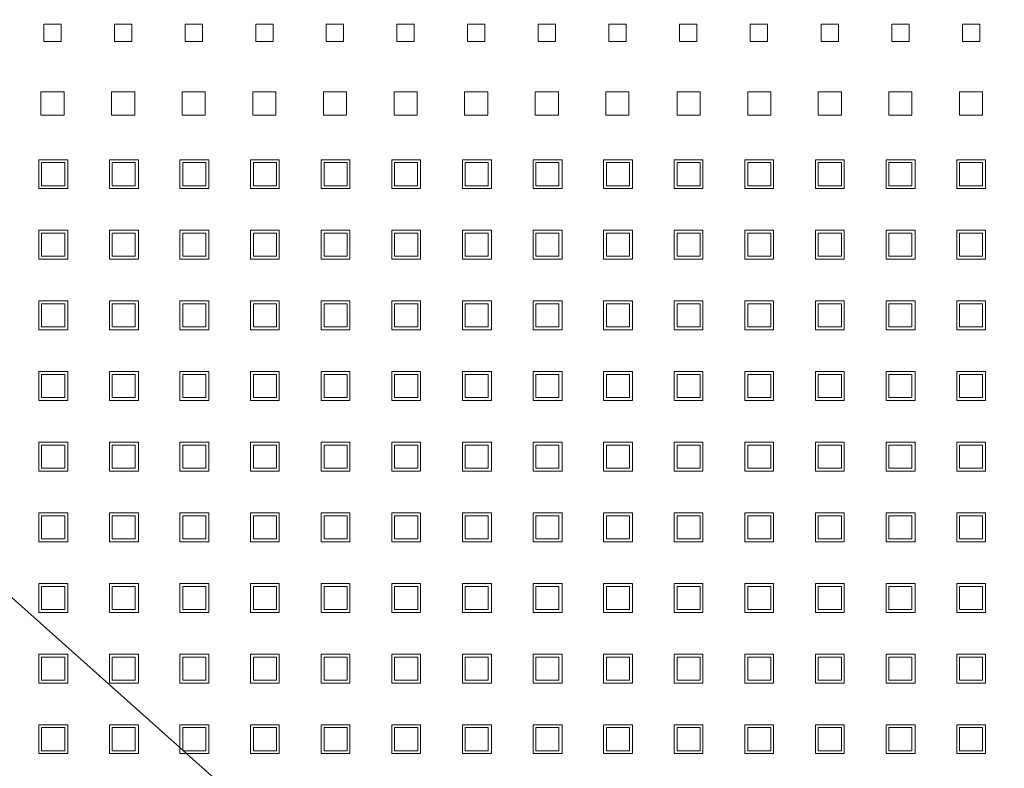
# Model space of a CAD drawing. Header units: millimetres. Extents: x -5941 to 19721, y -9230 to 6433.
# Tile 99 of 204: x 5856 to 5873, y -3913 to -3901. Entities that reach past the tile are written whole.
import ezdxf

# ---------------------------------------------------------------- set-up
doc = ezdxf.new("R2010")
doc.units = ezdxf.units.MM
doc.layers.add('A_SUFITY OPIS', color=1, linetype='Continuous')
doc.layers.add('GL-urzadzenia', color=6, linetype='Continuous', lineweight=20)

# ---------------------------------------------------------------- blocks, each defined once
blk = doc.blocks.new('RSen_55_ME_FB_SOg - fxza50a2veb - fully flat decoration panel - SH_daikin_tbq - standard-4997338-bottom')
at = {"lineweight": 18}
for p, q in [((-123.85, 182), (-123.85, 185)), ((-123.85, 185), (-120.85, 185)), ((-120.85, 185), (-120.85, 182)), ((-111.62, 182), (-111.62, 185)), ((-111.62, 185), (-108.62, 185)), ((-108.62, 185), (-108.62, 182)), ((-99.39, 182), (-99.39, 185)), ((-99.39, 185), (-96.39, 185)), ((-96.39, 185), (-96.39, 182)), ((-87.16, 182), (-87.16, 185)), ((-87.16, 185), (-84.16, 185)), ((-84.16, 185), (-84.16, 182)), ((-74.93, 182), (-74.93, 185)), ((-74.93, 185), (-71.93, 185)), ((-71.93, 185), (-71.93, 182)), ((-62.7, 182), (-62.7, 185)), ((-62.7, 185), (-59.7, 185)), ((-59.7, 185), (-59.7, 182)), ((-50.47, 182), (-50.47, 185)), ((-50.47, 185), (-47.47, 185)), ((-47.47, 185), (-47.47, 182)), ((-38.24, 182), (-38.24, 185)), ((-38.24, 185), (-35.24, 185)), ((-35.24, 185), (-35.24, 182)), ((-26.01, 182), (-26.01, 185)), ((-26.01, 185), (-23.01, 185)), ((-23.01, 185), (-23.01, 182)), ((-13.78, 182), (-13.78, 185)), ((-13.78, 185), (-10.78, 185)), ((-10.78, 185), (-10.78, 182)), ((-1.5, 185), (1.5, 185)), ((-1.5, 182), (-1.5, 185)), ((1.5, 185), (1.5, 182)), ((10.78, 182), (10.78, 185)), ((10.78, 185), (13.78, 185)), ((13.78, 185), (13.78, 182)), ((23.01, 182), (23.01, 185)), ((23.01, 185), (26.01, 185)), ((26.01, 185), (26.01, 182)), ((35.24, 182), (35.24, 185)), ((35.24, 185), (38.24, 185)), ((38.24, 185), (38.24, 182)), ((-120.85, 182), (-123.85, 182)), ((-108.62, 182), (-111.62, 182)), ((-96.39, 182), (-99.39, 182)), ((-84.16, 182), (-87.16, 182)), ((-71.93, 182), (-74.93, 182)), ((-59.7, 182), (-62.7, 182)), ((-47.47, 182), (-50.47, 182)), ((-35.24, 182), (-38.24, 182)), ((-23.01, 182), (-26.01, 182)), ((-10.78, 182), (-13.78, 182)), ((1.5, 182), (-1.5, 182)), ((13.78, 182), (10.78, 182)), ((26.01, 182), (23.01, 182)), ((38.24, 182), (35.24, 182)), ((-124.35, 169.27), (-124.35, 173.27)), ((-124.35, 173.27), (-120.35, 173.27)), ((-120.35, 173.27), (-120.35, 169.27)), ((-112.12, 169.27), (-112.12, 173.27)), ((-112.12, 173.27), (-108.12, 173.27)), ((-108.12, 173.27), (-108.12, 169.27)), ((-99.89, 169.27), (-99.89, 173.27)), ((-99.89, 173.27), (-95.89, 173.27)), ((-95.89, 173.27), (-95.89, 169.27)), ((-87.66, 169.27), (-87.66, 173.27)), ((-87.66, 173.27), (-83.66, 173.27)), ((-83.66, 173.27), (-83.66, 169.27)), ((-75.43, 169.27), (-75.43, 173.27)), ((-75.43, 173.27), (-71.43, 173.27)), ((-71.43, 173.27), (-71.43, 169.27)), ((-63.2, 169.27), (-63.2, 173.27)), ((-63.2, 173.27), (-59.2, 173.27)), ((-59.2, 173.27), (-59.2, 169.27)), ((-50.97, 169.27), (-50.97, 173.27)), ((-50.97, 173.27), (-46.97, 173.27)), ((-46.97, 173.27), (-46.97, 169.27)), ((-38.74, 169.27), (-38.74, 173.27)), ((-38.74, 173.27), (-34.74, 173.27)), ((-34.74, 173.27), (-34.74, 169.27)), ((-26.51, 169.27), (-26.51, 173.27)), ((-26.51, 173.27), (-22.51, 173.27)), ((-22.51, 173.27), (-22.51, 169.27)), ((-14.18, 173.27), (-10.18, 173.27)), ((-14.18, 169.27), (-14.18, 173.27)), ((-10.18, 173.27), (-10.18, 169.27)), ((-1.95, 173.27), (2.05, 173.27)), ((-1.95, 169.27), (-1.95, 173.27)), ((2.05, 173.27), (2.05, 169.27)), ((10.28, 173.27), (14.28, 173.27)), ((10.28, 169.27), (10.28, 173.27)), ((14.28, 173.27), (14.28, 169.27)), ((22.51, 173.27), (26.51, 173.27)), ((22.51, 169.27), (22.51, 173.27)), ((26.51, 173.27), (26.51, 169.27)), ((34.74, 173.27), (38.74, 173.27)), ((34.74, 169.27), (34.74, 173.27)), ((38.74, 173.27), (38.74, 169.27)), ((-120.35, 169.27), (-124.35, 169.27)), ((-108.12, 169.27), (-112.12, 169.27)), ((-95.89, 169.27), (-99.89, 169.27)), ((-83.66, 169.27), (-87.66, 169.27)), ((-71.43, 169.27), (-75.43, 169.27)), ((-59.2, 169.27), (-63.2, 169.27)), ((-46.97, 169.27), (-50.97, 169.27)), ((-34.74, 169.27), (-38.74, 169.27)), ((-22.51, 169.27), (-26.51, 169.27)), ((-10.18, 169.27), (-14.18, 169.27)), ((2.05, 169.27), (-1.95, 169.27)), ((14.28, 169.27), (10.28, 169.27)), ((26.51, 169.27), (22.51, 169.27)), ((38.74, 169.27), (34.74, 169.27)), ((-124.72, 156.54), (-124.72, 161.54)), ((-124.72, 161.54), (-119.72, 161.54)), ((-120.25, 161.04), (-124.25, 161.04)), ((-124.25, 161.04), (-124.25, 157.04)), ((-120.25, 157.04), (-120.25, 161.04)), ((-119.72, 161.54), (-119.72, 156.54)), ((-112.49, 156.54), (-112.49, 161.54)), ((-112.49, 161.54), (-107.49, 161.54)), ((-108.02, 161.04), (-112.02, 161.04)), ((-112.02, 161.04), (-112.02, 157.04)), ((-108.02, 157.04), (-108.02, 161.04)), ((-107.49, 161.54), (-107.49, 156.54)), ((-100.29, 156.54), (-100.29, 161.54)), ((-100.29, 161.54), (-95.29, 161.54)), ((-95.79, 161.04), (-99.79, 161.04)), ((-99.79, 161.04), (-99.79, 157.04)), ((-95.79, 157.04), (-95.79, 161.04)), ((-95.29, 161.54), (-95.29, 156.54)), ((-88.09, 156.54), (-88.09, 161.54)), ((-88.09, 161.54), (-83.09, 161.54)), ((-83.56, 161.04), (-87.56, 161.04)), ((-87.56, 161.04), (-87.56, 157.04)), ((-83.56, 157.04), (-83.56, 161.04)), ((-83.09, 161.54), (-83.09, 156.54)), ((-75.83, 156.54), (-75.83, 161.54)), ((-75.83, 161.54), (-70.83, 161.54)), ((-71.33, 161.04), (-75.33, 161.04)), ((-75.33, 161.04), (-75.33, 157.04)), ((-71.33, 157.04), (-71.33, 161.04)), ((-70.83, 161.54), (-70.83, 156.54)), ((-63.6, 156.54), (-63.6, 161.54)), ((-63.6, 161.54), (-58.6, 161.54)), ((-59.13, 161.04), (-63.13, 161.04)), ((-63.13, 161.04), (-63.13, 157.04)), ((-59.13, 157.04), (-59.13, 161.04)), ((-58.6, 161.54), (-58.6, 156.54)), ((-51.34, 156.54), (-51.34, 161.54)), ((-51.34, 161.54), (-46.34, 161.54)), ((-46.87, 161.04), (-50.87, 161.04)), ((-50.87, 161.04), (-50.87, 157.04)), ((-46.87, 157.04), (-46.87, 161.04)), ((-46.34, 161.54), (-46.34, 156.54)), ((-39.11, 156.54), (-39.11, 161.54)), ((-39.11, 161.54), (-34.11, 161.54)), ((-34.64, 161.04), (-38.64, 161.04)), ((-38.64, 161.04), (-38.64, 157.04)), ((-34.64, 157.04), (-34.64, 161.04)), ((-34.11, 161.54), (-34.11, 156.54)), ((-26.91, 156.54), (-26.91, 161.54)), ((-26.91, 161.54), (-21.91, 161.54)), ((-22.41, 161.04), (-26.41, 161.04)), ((-26.41, 161.04), (-26.41, 157.04)), ((-22.41, 157.04), (-22.41, 161.04)), ((-21.91, 161.54), (-21.91, 156.54)), ((-14.71, 156.54), (-14.71, 161.54)), ((-14.71, 161.54), (-9.71, 161.54)), ((-10.18, 161.04), (-14.18, 161.04)), ((-14.18, 161.04), (-14.18, 157.04)), ((-10.18, 157.04), (-10.18, 161.04)), ((-9.71, 161.54), (-9.71, 156.54)), ((-2.45, 156.54), (-2.45, 161.54)), ((-2.45, 161.54), (2.55, 161.54)), ((2.05, 161.04), (-1.95, 161.04)), ((-1.95, 161.04), (-1.95, 157.04)), ((2.05, 157.04), (2.05, 161.04)), ((2.55, 161.54), (2.55, 156.54)), ((9.78, 156.54), (9.78, 161.54)), ((9.78, 161.54), (14.78, 161.54)), ((14.28, 161.04), (10.28, 161.04)), ((10.28, 161.04), (10.28, 157.04)), ((14.28, 157.04), (14.28, 161.04)), ((14.78, 161.54), (14.78, 156.54)), ((22.04, 156.54), (22.04, 161.54)), ((22.04, 161.54), (27.04, 161.54)), ((26.51, 161.04), (22.51, 161.04)), ((22.51, 161.04), (22.51, 157.04)), ((26.51, 157.04), (26.51, 161.04)), ((27.04, 161.54), (27.04, 156.54)), ((34.27, 156.54), (34.27, 161.54)), ((34.27, 161.54), (39.27, 161.54)), ((38.74, 161.04), (34.74, 161.04)), ((34.74, 161.04), (34.74, 157.04)), ((38.74, 157.04), (38.74, 161.04)), ((39.27, 161.54), (39.27, 156.54)), ((-124.25, 157.04), (-120.25, 157.04)), ((-112.02, 157.04), (-108.02, 157.04)), ((-99.79, 157.04), (-95.79, 157.04)), ((-87.56, 157.04), (-83.56, 157.04)), ((-75.33, 157.04), (-71.33, 157.04)), ((-63.13, 157.04), (-59.13, 157.04)), ((-50.87, 157.04), (-46.87, 157.04)), ((-38.64, 157.04), (-34.64, 157.04)), ((-26.41, 157.04), (-22.41, 157.04)), ((-14.18, 157.04), (-10.18, 157.04)), ((-1.95, 157.04), (2.05, 157.04)), ((10.28, 157.04), (14.28, 157.04)), ((22.51, 157.04), (26.51, 157.04)), ((34.74, 157.04), (38.74, 157.04)), ((-119.72, 156.54), (-124.72, 156.54)), ((-107.49, 156.54), (-112.49, 156.54)), ((-95.29, 156.54), (-100.29, 156.54)), ((-83.09, 156.54), (-88.09, 156.54)), ((-70.83, 156.54), (-75.83, 156.54)), ((-58.6, 156.54), (-63.6, 156.54)), ((-46.34, 156.54), (-51.34, 156.54)), ((-34.11, 156.54), (-39.11, 156.54)), ((-21.91, 156.54), (-26.91, 156.54)), ((-9.71, 156.54), (-14.71, 156.54)), ((2.55, 156.54), (-2.45, 156.54)), ((14.78, 156.54), (9.78, 156.54)), ((27.04, 156.54), (22.04, 156.54)), ((39.27, 156.54), (34.27, 156.54)), ((-124.72, 144.31), (-124.72, 149.31)), ((-124.72, 149.31), (-119.72, 149.31)), ((-120.25, 148.81), (-124.25, 148.81)), ((-124.25, 148.81), (-124.25, 144.81)), ((-120.25, 144.81), (-120.25, 148.81)), ((-119.72, 149.31), (-119.72, 144.31)), ((-112.49, 144.31), (-112.49, 149.31)), ((-112.49, 149.31), (-107.49, 149.31)), ((-108.02, 148.81), (-112.02, 148.81)), ((-112.02, 148.81), (-112.02, 144.81)), ((-108.02, 144.81), (-108.02, 148.81)), ((-107.49, 149.31), (-107.49, 144.31)), ((-100.29, 144.31), (-100.29, 149.31)), ((-100.29, 149.31), (-95.29, 149.31)), ((-95.79, 148.81), (-99.79, 148.81)), ((-99.79, 148.81), (-99.79, 144.81)), ((-95.79, 144.81), (-95.79, 148.81)), ((-95.29, 149.31), (-95.29, 144.31)), ((-88.09, 144.31), (-88.09, 149.31)), ((-88.09, 149.31), (-83.09, 149.31)), ((-83.56, 148.81), (-87.56, 148.81)), ((-87.56, 148.81), (-87.56, 144.81)), ((-83.56, 144.81), (-83.56, 148.81)), ((-83.09, 149.31), (-83.09, 144.31)), ((-75.83, 144.31), (-75.83, 149.31)), ((-75.83, 149.31), (-70.83, 149.31)), ((-71.33, 148.81), (-75.33, 148.81)), ((-75.33, 148.81), (-75.33, 144.81)), ((-71.33, 144.81), (-71.33, 148.81)), ((-70.83, 149.31), (-70.83, 144.31)), ((-63.6, 144.31), (-63.6, 149.31)), ((-63.6, 149.31), (-58.6, 149.31)), ((-59.1, 148.81), (-63.1, 148.81)), ((-63.1, 148.81), (-63.1, 144.81)), ((-59.1, 144.81), (-59.1, 148.81)), ((-58.6, 149.31), (-58.6, 144.31)), ((-51.34, 144.31), (-51.34, 149.31)), ((-51.34, 149.31), (-46.34, 149.31)), ((-46.87, 148.81), (-50.87, 148.81)), ((-50.87, 148.81), (-50.87, 144.81)), ((-46.87, 144.81), (-46.87, 148.81)), ((-46.34, 149.31), (-46.34, 144.31)), ((-39.11, 144.31), (-39.11, 149.31)), ((-39.11, 149.31), (-34.11, 149.31)), ((-34.64, 148.81), (-38.64, 148.81)), ((-38.64, 148.81), (-38.64, 144.81)), ((-34.64, 144.81), (-34.64, 148.81)), ((-34.11, 149.31), (-34.11, 144.31)), ((-26.91, 144.31), (-26.91, 149.31)), ((-26.91, 149.31), (-21.91, 149.31)), ((-22.41, 148.81), (-26.41, 148.81)), ((-26.41, 148.81), (-26.41, 144.81)), ((-22.41, 144.81), (-22.41, 148.81)), ((-21.91, 149.31), (-21.91, 144.31)), ((-14.71, 144.31), (-14.71, 149.31)), ((-14.71, 149.31), (-9.71, 149.31)), ((-10.18, 148.81), (-14.18, 148.81)), ((-14.18, 148.81), (-14.18, 144.81)), ((-10.18, 144.81), (-10.18, 148.81)), ((-9.71, 149.31), (-9.71, 144.31)), ((-2.45, 144.31), (-2.45, 149.31)), ((-2.45, 149.31), (2.55, 149.31)), ((2.05, 148.81), (-1.95, 148.81)), ((-1.95, 148.81), (-1.95, 144.81)), ((2.05, 144.81), (2.05, 148.81)), ((2.55, 149.31), (2.55, 144.31)), ((9.78, 144.31), (9.78, 149.31)), ((9.78, 149.31), (14.78, 149.31)), ((14.28, 148.81), (10.28, 148.81)), ((10.28, 148.81), (10.28, 144.81)), ((14.28, 144.81), (14.28, 148.81)), ((14.78, 149.31), (14.78, 144.31)), ((22.04, 144.31), (22.04, 149.31)), ((22.04, 149.31), (27.04, 149.31)), ((26.51, 148.81), (22.51, 148.81)), ((22.51, 148.81), (22.51, 144.81)), ((26.51, 144.81), (26.51, 148.81)), ((27.04, 149.31), (27.04, 144.31)), ((34.27, 144.31), (34.27, 149.31)), ((34.27, 149.31), (39.27, 149.31)), ((38.74, 148.81), (34.74, 148.81)), ((34.74, 148.81), (34.74, 144.81)), ((38.74, 144.81), (38.74, 148.81)), ((39.27, 149.31), (39.27, 144.31)), ((-119.72, 144.31), (-124.72, 144.31)), ((-124.25, 144.81), (-120.25, 144.81)), ((-107.49, 144.31), (-112.49, 144.31)), ((-112.02, 144.81), (-108.02, 144.81)), ((-95.29, 144.31), (-100.29, 144.31)), ((-99.79, 144.81), (-95.79, 144.81)), ((-83.09, 144.31), (-88.09, 144.31)), ((-87.56, 144.81), (-83.56, 144.81)), ((-70.83, 144.31), (-75.83, 144.31)), ((-75.33, 144.81), (-71.33, 144.81)), ((-58.6, 144.31), (-63.6, 144.31)), ((-63.1, 144.81), (-59.1, 144.81)), ((-46.34, 144.31), (-51.34, 144.31)), ((-50.87, 144.81), (-46.87, 144.81)), ((-34.11, 144.31), (-39.11, 144.31)), ((-38.64, 144.81), (-34.64, 144.81)), ((-21.91, 144.31), (-26.91, 144.31)), ((-26.41, 144.81), (-22.41, 144.81)), ((-9.71, 144.31), (-14.71, 144.31)), ((-14.18, 144.81), (-10.18, 144.81)), ((2.55, 144.31), (-2.45, 144.31)), ((-1.95, 144.81), (2.05, 144.81)), ((14.78, 144.31), (9.78, 144.31)), ((10.28, 144.81), (14.28, 144.81)), ((27.04, 144.31), (22.04, 144.31)), ((22.51, 144.81), (26.51, 144.81)), ((39.27, 144.31), (34.27, 144.31)), ((34.74, 144.81), (38.74, 144.81)), ((-124.72, 132.08), (-124.72, 137.08)), ((-124.72, 137.08), (-119.72, 137.08)), ((-120.25, 136.58), (-124.25, 136.58)), ((-124.25, 136.58), (-124.25, 132.58)), ((-120.25, 132.58), (-120.25, 136.58)), ((-119.72, 137.08), (-119.72, 132.08)), ((-112.49, 132.08), (-112.49, 137.08)), ((-112.49, 137.08), (-107.49, 137.08)), ((-108.02, 136.58), (-112.02, 136.58)), ((-112.02, 136.58), (-112.02, 132.58)), ((-108.02, 132.58), (-108.02, 136.58)), ((-107.49, 137.08), (-107.49, 132.08)), ((-100.29, 132.08), (-100.29, 137.08)), ((-100.29, 137.08), (-95.29, 137.08)), ((-95.79, 136.58), (-99.79, 136.58)), ((-99.79, 136.58), (-99.79, 132.58)), ((-95.79, 132.58), (-95.79, 136.58)), ((-95.29, 137.08), (-95.29, 132.08)), ((-88.09, 132.08), (-88.09, 137.08)), ((-88.09, 137.08), (-83.09, 137.08)), ((-83.56, 136.58), (-87.56, 136.58)), ((-87.56, 136.58), (-87.56, 132.58)), ((-83.56, 132.58), (-83.56, 136.58)), ((-83.09, 137.08), (-83.09, 132.08)), ((-75.83, 132.08), (-75.83, 137.08)), ((-75.83, 137.08), (-70.83, 137.08)), ((-71.33, 136.58), (-75.33, 136.58)), ((-75.33, 136.58), (-75.33, 132.58)), ((-71.33, 132.58), (-71.33, 136.58)), ((-70.83, 137.08), (-70.83, 132.08)), ((-63.6, 132.08), (-63.6, 137.08)), ((-63.6, 137.08), (-58.6, 137.08)), ((-59.1, 136.58), (-63.1, 136.58)), ((-63.1, 136.58), (-63.1, 132.58)), ((-59.1, 132.58), (-59.1, 136.58)), ((-58.6, 137.08), (-58.6, 132.08)), ((-51.34, 132.08), (-51.34, 137.08)), ((-51.34, 137.08), (-46.34, 137.08)), ((-46.87, 136.58), (-50.87, 136.58)), ((-50.87, 136.58), (-50.87, 132.58)), ((-46.87, 132.58), (-46.87, 136.58)), ((-46.34, 137.08), (-46.34, 132.08)), ((-39.11, 132.08), (-39.11, 137.08)), ((-39.11, 137.08), (-34.11, 137.08)), ((-34.64, 136.58), (-38.64, 136.58)), ((-38.64, 136.58), (-38.64, 132.58)), ((-34.64, 132.58), (-34.64, 136.58)), ((-34.11, 137.08), (-34.11, 132.08)), ((-26.91, 132.08), (-26.91, 137.08)), ((-26.91, 137.08), (-21.91, 137.08)), ((-22.41, 136.58), (-26.41, 136.58)), ((-26.41, 136.58), (-26.41, 132.58)), ((-22.41, 132.58), (-22.41, 136.58)), ((-21.91, 137.08), (-21.91, 132.08)), ((-14.71, 132.08), (-14.71, 137.08)), ((-14.71, 137.08), (-9.71, 137.08)), ((-10.18, 136.58), (-14.18, 136.58)), ((-14.18, 136.58), (-14.18, 132.58)), ((-10.18, 132.58), (-10.18, 136.58)), ((-9.71, 137.08), (-9.71, 132.08)), ((-2.45, 132.08), (-2.45, 137.08)), ((-2.45, 137.08), (2.55, 137.08)), ((2.05, 136.58), (-1.95, 136.58)), ((-1.95, 136.58), (-1.95, 132.58)), ((2.05, 132.58), (2.05, 136.58)), ((2.55, 137.08), (2.55, 132.08)), ((9.78, 132.08), (9.78, 137.08)), ((9.78, 137.08), (14.78, 137.08)), ((14.28, 136.58), (10.28, 136.58)), ((10.28, 136.58), (10.28, 132.58)), ((14.28, 132.58), (14.28, 136.58)), ((14.78, 137.08), (14.78, 132.08)), ((22.04, 132.08), (22.04, 137.08)), ((22.04, 137.08), (27.04, 137.08)), ((26.51, 136.58), (22.51, 136.58)), ((22.51, 136.58), (22.51, 132.58)), ((26.51, 132.58), (26.51, 136.58)), ((27.04, 137.08), (27.04, 132.08)), ((34.27, 132.08), (34.27, 137.08)), ((34.27, 137.08), (39.27, 137.08)), ((38.74, 136.58), (34.74, 136.58)), ((34.74, 136.58), (34.74, 132.58)), ((38.74, 132.58), (38.74, 136.58)), ((39.27, 137.08), (39.27, 132.08)), ((-119.72, 132.08), (-124.72, 132.08)), ((-124.25, 132.58), (-120.25, 132.58)), ((-107.49, 132.08), (-112.49, 132.08)), ((-112.02, 132.58), (-108.02, 132.58)), ((-95.29, 132.08), (-100.29, 132.08)), ((-99.79, 132.58), (-95.79, 132.58)), ((-83.09, 132.08), (-88.09, 132.08)), ((-87.56, 132.58), (-83.56, 132.58)), ((-70.83, 132.08), (-75.83, 132.08)), ((-75.33, 132.58), (-71.33, 132.58)), ((-58.6, 132.08), (-63.6, 132.08)), ((-63.1, 132.58), (-59.1, 132.58)), ((-46.34, 132.08), (-51.34, 132.08)), ((-50.87, 132.58), (-46.87, 132.58)), ((-34.11, 132.08), (-39.11, 132.08)), ((-38.64, 132.58), (-34.64, 132.58)), ((-21.91, 132.08), (-26.91, 132.08)), ((-26.41, 132.58), (-22.41, 132.58)), ((-9.71, 132.08), (-14.71, 132.08)), ((-14.18, 132.58), (-10.18, 132.58)), ((2.55, 132.08), (-2.45, 132.08)), ((-1.95, 132.58), (2.05, 132.58)), ((14.78, 132.08), (9.78, 132.08)), ((10.28, 132.58), (14.28, 132.58)), ((27.04, 132.08), (22.04, 132.08)), ((22.51, 132.58), (26.51, 132.58)), ((39.27, 132.08), (34.27, 132.08)), ((34.74, 132.58), (38.74, 132.58)), ((-124.72, 119.85), (-124.72, 124.85)), ((-124.72, 124.85), (-119.72, 124.85)), ((-119.72, 124.85), (-119.72, 119.85)), ((-112.49, 119.85), (-112.49, 124.85)), ((-112.49, 124.85), (-107.49, 124.85)), ((-107.49, 124.85), (-107.49, 119.85)), ((-100.29, 119.85), (-100.29, 124.85)), ((-100.29, 124.85), (-95.29, 124.85)), ((-95.29, 124.85), (-95.29, 119.85)), ((-88.09, 119.85), (-88.09, 124.85)), ((-88.09, 124.85), (-83.09, 124.85)), ((-83.09, 124.85), (-83.09, 119.85)), ((-75.83, 119.85), (-75.83, 124.85)), ((-75.83, 124.85), (-70.83, 124.85)), ((-70.83, 124.85), (-70.83, 119.85)), ((-63.6, 119.85), (-63.6, 124.85)), ((-63.6, 124.85), (-58.6, 124.85)), ((-58.6, 124.85), (-58.6, 119.85)), ((-51.34, 119.85), (-51.34, 124.85)), ((-51.34, 124.85), (-46.34, 124.85)), ((-46.34, 124.85), (-46.34, 119.85)), ((-39.11, 119.85), (-39.11, 124.85)), ((-39.11, 124.85), (-34.11, 124.85)), ((-34.11, 124.85), (-34.11, 119.85)), ((-26.91, 119.85), (-26.91, 124.85)), ((-26.91, 124.85), (-21.91, 124.85)), ((-21.91, 124.85), (-21.91, 119.85)), ((-14.71, 119.85), (-14.71, 124.85)), ((-14.71, 124.85), (-9.71, 124.85)), ((-9.71, 124.85), (-9.71, 119.85)), ((-2.45, 119.85), (-2.45, 124.85)), ((-2.45, 124.85), (2.55, 124.85)), ((2.55, 124.85), (2.55, 119.85)), ((9.78, 119.85), (9.78, 124.85)), ((9.78, 124.85), (14.78, 124.85)), ((14.78, 124.85), (14.78, 119.85)), ((22.04, 119.85), (22.04, 124.85)), ((22.04, 124.85), (27.04, 124.85)), ((27.04, 124.85), (27.04, 119.85)), ((34.27, 119.85), (34.27, 124.85)), ((34.27, 124.85), (39.27, 124.85)), ((39.27, 124.85), (39.27, 119.85)), ((-120.25, 124.35), (-124.25, 124.35)), ((-124.25, 124.35), (-124.25, 120.35)), ((-120.25, 120.35), (-120.25, 124.35)), ((-108.02, 124.35), (-112.02, 124.35)), ((-112.02, 124.35), (-112.02, 120.35)), ((-108.02, 120.35), (-108.02, 124.35)), ((-95.79, 124.35), (-99.79, 124.35)), ((-99.79, 124.35), (-99.79, 120.35)), ((-95.79, 120.35), (-95.79, 124.35)), ((-83.56, 124.35), (-87.56, 124.35)), ((-87.56, 124.35), (-87.56, 120.35)), ((-83.56, 120.35), (-83.56, 124.35)), ((-71.33, 124.35), (-75.33, 124.35)), ((-75.33, 124.35), (-75.33, 120.35)), ((-71.33, 120.35), (-71.33, 124.35)), ((-59.1, 124.35), (-63.1, 124.35)), ((-63.1, 124.35), (-63.1, 120.35)), ((-59.1, 120.35), (-59.1, 124.35)), ((-46.87, 124.35), (-50.87, 124.35)), ((-50.87, 124.35), (-50.87, 120.35)), ((-46.87, 120.35), (-46.87, 124.35)), ((-34.64, 124.35), (-38.64, 124.35)), ((-38.64, 124.35), (-38.64, 120.35)), ((-34.64, 120.35), (-34.64, 124.35)), ((-22.41, 124.35), (-26.41, 124.35)), ((-26.41, 124.35), (-26.41, 120.35)), ((-22.41, 120.35), (-22.41, 124.35)), ((-10.18, 124.35), (-14.18, 124.35)), ((-14.18, 124.35), (-14.18, 120.35)), ((-10.18, 120.35), (-10.18, 124.35)), ((2.05, 124.35), (-1.95, 124.35)), ((-1.95, 124.35), (-1.95, 120.35)), ((2.05, 120.35), (2.05, 124.35)), ((14.28, 124.35), (10.28, 124.35)), ((10.28, 124.35), (10.28, 120.35)), ((14.28, 120.35), (14.28, 124.35)), ((26.51, 124.35), (22.51, 124.35)), ((22.51, 124.35), (22.51, 120.35)), ((26.51, 120.35), (26.51, 124.35)), ((38.74, 124.35), (34.74, 124.35)), ((34.74, 124.35), (34.74, 120.35)), ((38.74, 120.35), (38.74, 124.35)), ((-119.72, 119.85), (-124.72, 119.85)), ((-124.25, 120.35), (-120.25, 120.35)), ((-107.49, 119.85), (-112.49, 119.85)), ((-112.02, 120.35), (-108.02, 120.35)), ((-95.29, 119.85), (-100.29, 119.85)), ((-99.79, 120.35), (-95.79, 120.35)), ((-83.09, 119.85), (-88.09, 119.85)), ((-87.56, 120.35), (-83.56, 120.35)), ((-70.83, 119.85), (-75.83, 119.85)), ((-75.33, 120.35), (-71.33, 120.35)), ((-58.6, 119.85), (-63.6, 119.85)), ((-63.1, 120.35), (-59.1, 120.35)), ((-46.34, 119.85), (-51.34, 119.85)), ((-50.87, 120.35), (-46.87, 120.35)), ((-34.11, 119.85), (-39.11, 119.85)), ((-38.64, 120.35), (-34.64, 120.35)), ((-21.91, 119.85), (-26.91, 119.85)), ((-26.41, 120.35), (-22.41, 120.35)), ((-9.71, 119.85), (-14.71, 119.85)), ((-14.18, 120.35), (-10.18, 120.35)), ((2.55, 119.85), (-2.45, 119.85)), ((-1.95, 120.35), (2.05, 120.35)), ((14.78, 119.85), (9.78, 119.85)), ((10.28, 120.35), (14.28, 120.35)), ((27.04, 119.85), (22.04, 119.85)), ((22.51, 120.35), (26.51, 120.35)), ((39.27, 119.85), (34.27, 119.85)), ((34.74, 120.35), (38.74, 120.35)), ((-124.72, 107.62), (-124.72, 112.62)), ((-124.72, 112.62), (-119.72, 112.62)), ((-119.72, 112.62), (-119.72, 107.62)), ((-112.49, 107.62), (-112.49, 112.62)), ((-112.49, 112.62), (-107.49, 112.62)), ((-107.49, 112.62), (-107.49, 107.62)), ((-100.29, 107.62), (-100.29, 112.62)), ((-100.29, 112.62), (-95.29, 112.62)), ((-95.29, 112.62), (-95.29, 107.62)), ((-88.09, 107.62), (-88.09, 112.62)), ((-88.09, 112.62), (-83.09, 112.62)), ((-83.09, 112.62), (-83.09, 107.62)), ((-75.83, 107.62), (-75.83, 112.62)), ((-75.83, 112.62), (-70.83, 112.62)), ((-70.83, 112.62), (-70.83, 107.62)), ((-63.6, 107.62), (-63.6, 112.62)), ((-63.6, 112.62), (-58.6, 112.62)), ((-58.6, 112.62), (-58.6, 107.62)), ((-51.34, 107.62), (-51.34, 112.62)), ((-51.34, 112.62), (-46.34, 112.62)), ((-46.34, 112.62), (-46.34, 107.62)), ((-39.11, 107.62), (-39.11, 112.62)), ((-39.11, 112.62), (-34.11, 112.62)), ((-34.11, 112.62), (-34.11, 107.62)), ((-26.91, 107.62), (-26.91, 112.62)), ((-26.91, 112.62), (-21.91, 112.62)), ((-21.91, 112.62), (-21.91, 107.62)), ((-14.71, 107.62), (-14.71, 112.62)), ((-14.71, 112.62), (-9.71, 112.62)), ((-9.71, 112.62), (-9.71, 107.62)), ((-2.45, 107.62), (-2.45, 112.62)), ((-2.45, 112.62), (2.55, 112.62)), ((2.55, 112.62), (2.55, 107.62)), ((9.78, 107.62), (9.78, 112.62)), ((9.78, 112.62), (14.78, 112.62)), ((14.78, 112.62), (14.78, 107.62)), ((22.04, 107.62), (22.04, 112.62)), ((22.04, 112.62), (27.04, 112.62)), ((27.04, 112.62), (27.04, 107.62)), ((34.27, 107.62), (34.27, 112.62)), ((34.27, 112.62), (39.27, 112.62)), ((39.27, 112.62), (39.27, 107.62)), ((-120.25, 112.12), (-124.25, 112.12)), ((-124.25, 112.12), (-124.25, 108.12)), ((-120.25, 108.12), (-120.25, 112.12)), ((-108.02, 112.12), (-112.02, 112.12)), ((-112.02, 112.12), (-112.02, 108.12)), ((-108.02, 108.12), (-108.02, 112.12)), ((-95.79, 112.12), (-99.79, 112.12)), ((-99.79, 112.12), (-99.79, 108.12)), ((-95.79, 108.12), (-95.79, 112.12)), ((-83.56, 112.12), (-87.56, 112.12)), ((-87.56, 112.12), (-87.56, 108.12)), ((-83.56, 108.12), (-83.56, 112.12)), ((-71.33, 112.12), (-75.33, 112.12)), ((-75.33, 112.12), (-75.33, 108.12)), ((-71.33, 108.12), (-71.33, 112.12)), ((-59.1, 112.12), (-63.1, 112.12)), ((-63.1, 112.12), (-63.1, 108.12)), ((-59.1, 108.12), (-59.1, 112.12)), ((-46.87, 112.12), (-50.87, 112.12)), ((-50.87, 112.12), (-50.87, 108.12)), ((-46.87, 108.12), (-46.87, 112.12)), ((-34.64, 112.12), (-38.64, 112.12)), ((-38.64, 112.12), (-38.64, 108.12)), ((-34.64, 108.12), (-34.64, 112.12)), ((-22.41, 112.12), (-26.41, 112.12)), ((-26.41, 112.12), (-26.41, 108.12)), ((-22.41, 108.12), (-22.41, 112.12)), ((-10.18, 112.12), (-14.18, 112.12)), ((-14.18, 112.12), (-14.18, 108.12)), ((-10.18, 108.12), (-10.18, 112.12)), ((2.05, 112.12), (-1.95, 112.12)), ((-1.95, 112.12), (-1.95, 108.12)), ((2.05, 108.12), (2.05, 112.12)), ((14.28, 112.12), (10.28, 112.12)), ((10.28, 112.12), (10.28, 108.12)), ((14.28, 108.12), (14.28, 112.12)), ((26.51, 112.12), (22.51, 112.12)), ((22.51, 112.12), (22.51, 108.12)), ((26.51, 108.12), (26.51, 112.12)), ((38.74, 112.12), (34.74, 112.12)), ((34.74, 112.12), (34.74, 108.12)), ((38.74, 108.12), (38.74, 112.12)), ((-119.72, 107.62), (-124.72, 107.62)), ((-124.25, 108.12), (-120.25, 108.12)), ((-107.49, 107.62), (-112.49, 107.62)), ((-112.02, 108.12), (-108.02, 108.12)), ((-95.29, 107.62), (-100.29, 107.62)), ((-99.79, 108.12), (-95.79, 108.12)), ((-83.09, 107.62), (-88.09, 107.62)), ((-87.56, 108.12), (-83.56, 108.12)), ((-70.83, 107.62), (-75.83, 107.62)), ((-75.33, 108.12), (-71.33, 108.12)), ((-58.6, 107.62), (-63.6, 107.62)), ((-63.1, 108.12), (-59.1, 108.12)), ((-46.34, 107.62), (-51.34, 107.62)), ((-50.87, 108.12), (-46.87, 108.12)), ((-34.11, 107.62), (-39.11, 107.62)), ((-38.64, 108.12), (-34.64, 108.12)), ((-21.91, 107.62), (-26.91, 107.62)), ((-26.41, 108.12), (-22.41, 108.12)), ((-9.71, 107.62), (-14.71, 107.62)), ((-14.18, 108.12), (-10.18, 108.12)), ((2.55, 107.62), (-2.45, 107.62)), ((-1.95, 108.12), (2.05, 108.12)), ((14.78, 107.62), (9.78, 107.62)), ((10.28, 108.12), (14.28, 108.12)), ((27.04, 107.62), (22.04, 107.62)), ((22.51, 108.12), (26.51, 108.12)), ((39.27, 107.62), (34.27, 107.62)), ((34.74, 108.12), (38.74, 108.12)), ((-124.72, 95.39), (-124.72, 100.39)), ((-124.72, 100.39), (-119.72, 100.39)), ((-120.25, 99.89), (-124.25, 99.89)), ((-124.25, 99.89), (-124.25, 95.89)), ((-120.25, 95.89), (-120.25, 99.89)), ((-119.72, 100.39), (-119.72, 95.39)), ((-112.49, 95.39), (-112.49, 100.39)), ((-112.49, 100.39), (-107.49, 100.39)), ((-108.02, 99.89), (-112.02, 99.89)), ((-112.02, 99.89), (-112.02, 95.89)), ((-108.02, 95.89), (-108.02, 99.89)), ((-107.49, 100.39), (-107.49, 95.39)), ((-100.29, 95.39), (-100.29, 100.39)), ((-100.29, 100.39), (-95.29, 100.39)), ((-95.79, 99.89), (-99.79, 99.89)), ((-99.79, 99.89), (-99.79, 95.89)), ((-95.79, 95.89), (-95.79, 99.89)), ((-95.29, 100.39), (-95.29, 95.39)), ((-88.09, 95.39), (-88.09, 100.39)), ((-88.09, 100.39), (-83.09, 100.39)), ((-83.56, 99.89), (-87.56, 99.89)), ((-87.56, 99.89), (-87.56, 95.89)), ((-83.56, 95.89), (-83.56, 99.89)), ((-83.09, 100.39), (-83.09, 95.39)), ((-75.83, 95.39), (-75.83, 100.39)), ((-75.83, 100.39), (-70.83, 100.39)), ((-71.33, 99.89), (-75.33, 99.89)), ((-75.33, 99.89), (-75.33, 95.89)), ((-71.33, 95.89), (-71.33, 99.89)), ((-70.83, 100.39), (-70.83, 95.39)), ((-63.6, 95.39), (-63.6, 100.39)), ((-63.6, 100.39), (-58.6, 100.39)), ((-59.1, 99.89), (-63.1, 99.89)), ((-63.1, 99.89), (-63.1, 95.89)), ((-59.1, 95.89), (-59.1, 99.89)), ((-58.6, 100.39), (-58.6, 95.39)), ((-51.34, 95.39), (-51.34, 100.39)), ((-51.34, 100.39), (-46.34, 100.39)), ((-46.87, 99.89), (-50.87, 99.89)), ((-50.87, 99.89), (-50.87, 95.89)), ((-46.87, 95.89), (-46.87, 99.89)), ((-46.34, 100.39), (-46.34, 95.39)), ((-39.11, 95.39), (-39.11, 100.39)), ((-39.11, 100.39), (-34.11, 100.39)), ((-34.64, 99.89), (-38.64, 99.89)), ((-38.64, 99.89), (-38.64, 95.89)), ((-34.64, 95.89), (-34.64, 99.89)), ((-34.11, 100.39), (-34.11, 95.39)), ((-26.91, 95.39), (-26.91, 100.39)), ((-26.91, 100.39), (-21.91, 100.39)), ((-22.41, 99.89), (-26.41, 99.89)), ((-26.41, 99.89), (-26.41, 95.89)), ((-22.41, 95.89), (-22.41, 99.89)), ((-21.91, 100.39), (-21.91, 95.39)), ((-14.71, 95.39), (-14.71, 100.39)), ((-14.71, 100.39), (-9.71, 100.39)), ((-10.18, 99.89), (-14.18, 99.89)), ((-14.18, 99.89), (-14.18, 95.89)), ((-10.18, 95.89), (-10.18, 99.89)), ((-9.71, 100.39), (-9.71, 95.39)), ((-2.45, 95.39), (-2.45, 100.39)), ((-2.45, 100.39), (2.55, 100.39)), ((2.05, 99.89), (-1.95, 99.89)), ((-1.95, 99.89), (-1.95, 95.89)), ((2.05, 95.89), (2.05, 99.89)), ((2.55, 100.39), (2.55, 95.39)), ((9.78, 95.39), (9.78, 100.39)), ((9.78, 100.39), (14.78, 100.39)), ((14.28, 99.89), (10.28, 99.89)), ((10.28, 99.89), (10.28, 95.89)), ((14.28, 95.89), (14.28, 99.89)), ((14.78, 100.39), (14.78, 95.39)), ((22.04, 95.39), (22.04, 100.39)), ((22.04, 100.39), (27.04, 100.39)), ((26.51, 99.89), (22.51, 99.89)), ((22.51, 99.89), (22.51, 95.89)), ((26.51, 95.89), (26.51, 99.89)), ((27.04, 100.39), (27.04, 95.39)), ((34.27, 95.39), (34.27, 100.39)), ((34.27, 100.39), (39.27, 100.39)), ((38.74, 99.89), (34.74, 99.89)), ((34.74, 99.89), (34.74, 95.89)), ((38.74, 95.89), (38.74, 99.89)), ((39.27, 100.39), (39.27, 95.39)), ((-124.25, 95.89), (-120.25, 95.89)), ((-112.02, 95.89), (-108.02, 95.89)), ((-99.79, 95.89), (-95.79, 95.89)), ((-87.56, 95.89), (-83.56, 95.89)), ((-75.33, 95.89), (-71.33, 95.89)), ((-63.1, 95.89), (-59.1, 95.89)), ((-50.87, 95.89), (-46.87, 95.89)), ((-38.64, 95.89), (-34.64, 95.89)), ((-26.41, 95.89), (-22.41, 95.89)), ((-14.18, 95.89), (-10.18, 95.89)), ((-1.95, 95.89), (2.05, 95.89)), ((10.28, 95.89), (14.28, 95.89)), ((22.51, 95.89), (26.51, 95.89)), ((34.74, 95.89), (38.74, 95.89)), ((-119.72, 95.39), (-124.72, 95.39)), ((-107.49, 95.39), (-112.49, 95.39)), ((-95.29, 95.39), (-100.29, 95.39)), ((-83.09, 95.39), (-88.09, 95.39)), ((-70.83, 95.39), (-75.83, 95.39)), ((-58.6, 95.39), (-63.6, 95.39)), ((-46.34, 95.39), (-51.34, 95.39)), ((-34.11, 95.39), (-39.11, 95.39)), ((-21.91, 95.39), (-26.91, 95.39)), ((-9.71, 95.39), (-14.71, 95.39)), ((2.55, 95.39), (-2.45, 95.39)), ((14.78, 95.39), (9.78, 95.39)), ((27.04, 95.39), (22.04, 95.39)), ((39.27, 95.39), (34.27, 95.39)), ((-124.72, 83.16), (-124.72, 88.16)), ((-124.72, 88.16), (-119.72, 88.16)), ((-120.25, 87.66), (-124.25, 87.66)), ((-124.25, 87.66), (-124.25, 83.66)), ((-120.25, 83.66), (-120.25, 87.66)), ((-119.72, 88.16), (-119.72, 83.16)), ((-112.49, 83.16), (-112.49, 88.16)), ((-112.49, 88.16), (-107.49, 88.16)), ((-108.02, 87.66), (-112.02, 87.66)), ((-112.02, 87.66), (-112.02, 83.66)), ((-108.02, 83.66), (-108.02, 87.66)), ((-107.49, 88.16), (-107.49, 83.16)), ((-100.29, 83.16), (-100.29, 88.16)), ((-100.29, 88.16), (-95.29, 88.16)), ((-95.79, 87.66), (-99.79, 87.66)), ((-99.79, 87.66), (-99.79, 83.66)), ((-95.79, 83.66), (-95.79, 87.66)), ((-95.29, 88.16), (-95.29, 83.16)), ((-88.09, 83.16), (-88.09, 88.16)), ((-88.09, 88.16), (-83.09, 88.16)), ((-83.56, 87.66), (-87.56, 87.66)), ((-87.56, 87.66), (-87.56, 83.66)), ((-83.56, 83.66), (-83.56, 87.66)), ((-83.09, 88.16), (-83.09, 83.16)), ((-75.83, 83.16), (-75.83, 88.16)), ((-75.83, 88.16), (-70.83, 88.16)), ((-71.33, 87.66), (-75.33, 87.66)), ((-75.33, 87.66), (-75.33, 83.66)), ((-71.33, 83.66), (-71.33, 87.66)), ((-70.83, 88.16), (-70.83, 83.16)), ((-63.6, 83.16), (-63.6, 88.16)), ((-63.6, 88.16), (-58.6, 88.16)), ((-59.1, 87.66), (-63.1, 87.66)), ((-63.1, 87.66), (-63.1, 83.66)), ((-59.1, 83.66), (-59.1, 87.66)), ((-58.6, 88.16), (-58.6, 83.16)), ((-51.34, 83.16), (-51.34, 88.16)), ((-51.34, 88.16), (-46.34, 88.16)), ((-46.87, 87.66), (-50.87, 87.66)), ((-50.87, 87.66), (-50.87, 83.66)), ((-46.87, 83.66), (-46.87, 87.66)), ((-46.34, 88.16), (-46.34, 83.16)), ((-39.11, 83.16), (-39.11, 88.16)), ((-39.11, 88.16), (-34.11, 88.16)), ((-34.64, 87.66), (-38.64, 87.66)), ((-38.64, 87.66), (-38.64, 83.66)), ((-34.64, 83.66), (-34.64, 87.66)), ((-34.11, 88.16), (-34.11, 83.16)), ((-26.91, 83.16), (-26.91, 88.16)), ((-26.91, 88.16), (-21.91, 88.16)), ((-22.41, 87.66), (-26.41, 87.66)), ((-26.41, 87.66), (-26.41, 83.66)), ((-22.41, 83.66), (-22.41, 87.66)), ((-21.91, 88.16), (-21.91, 83.16)), ((-14.71, 83.16), (-14.71, 88.16)), ((-14.71, 88.16), (-9.71, 88.16)), ((-10.18, 87.66), (-14.18, 87.66)), ((-14.18, 87.66), (-14.18, 83.66)), ((-10.18, 83.66), (-10.18, 87.66)), ((-9.71, 88.16), (-9.71, 83.16)), ((-2.45, 83.16), (-2.45, 88.16)), ((-2.45, 88.16), (2.55, 88.16)), ((2.05, 87.66), (-1.95, 87.66)), ((-1.95, 87.66), (-1.95, 83.66)), ((2.05, 83.66), (2.05, 87.66)), ((2.55, 88.16), (2.55, 83.16)), ((9.78, 83.16), (9.78, 88.16)), ((9.78, 88.16), (14.78, 88.16)), ((14.28, 87.66), (10.28, 87.66)), ((10.28, 87.66), (10.28, 83.66)), ((14.28, 83.66), (14.28, 87.66)), ((14.78, 88.16), (14.78, 83.16)), ((22.04, 83.16), (22.04, 88.16)), ((22.04, 88.16), (27.04, 88.16)), ((26.51, 87.66), (22.51, 87.66)), ((22.51, 87.66), (22.51, 83.66)), ((26.51, 83.66), (26.51, 87.66)), ((27.04, 88.16), (27.04, 83.16)), ((34.27, 83.16), (34.27, 88.16)), ((34.27, 88.16), (39.27, 88.16)), ((38.74, 87.66), (34.74, 87.66)), ((34.74, 87.66), (34.74, 83.66)), ((38.74, 83.66), (38.74, 87.66)), ((39.27, 88.16), (39.27, 83.16)), ((-124.25, 83.66), (-120.25, 83.66)), ((-112.02, 83.66), (-108.02, 83.66)), ((-99.79, 83.66), (-95.79, 83.66)), ((-87.56, 83.66), (-83.56, 83.66)), ((-75.33, 83.66), (-71.33, 83.66)), ((-63.1, 83.66), (-59.1, 83.66)), ((-50.87, 83.66), (-46.87, 83.66)), ((-38.64, 83.66), (-34.64, 83.66)), ((-26.41, 83.66), (-22.41, 83.66)), ((-14.18, 83.66), (-10.18, 83.66)), ((-1.95, 83.66), (2.05, 83.66)), ((10.28, 83.66), (14.28, 83.66)), ((22.51, 83.66), (26.51, 83.66)), ((34.74, 83.66), (38.74, 83.66)), ((-119.72, 83.16), (-124.72, 83.16)), ((-107.49, 83.16), (-112.49, 83.16)), ((-95.29, 83.16), (-100.29, 83.16)), ((-83.09, 83.16), (-88.09, 83.16)), ((-70.83, 83.16), (-75.83, 83.16)), ((-58.6, 83.16), (-63.6, 83.16)), ((-46.34, 83.16), (-51.34, 83.16)), ((-34.11, 83.16), (-39.11, 83.16)), ((-21.91, 83.16), (-26.91, 83.16)), ((-9.71, 83.16), (-14.71, 83.16)), ((2.55, 83.16), (-2.45, 83.16)), ((14.78, 83.16), (9.78, 83.16)), ((27.04, 83.16), (22.04, 83.16)), ((39.27, 83.16), (34.27, 83.16)), ((-124.72, 70.93), (-124.72, 75.93)), ((-124.72, 75.93), (-119.72, 75.93)), ((-120.25, 75.43), (-124.25, 75.43)), ((-124.25, 75.43), (-124.25, 71.43)), ((-120.25, 71.43), (-120.25, 75.43)), ((-119.72, 75.93), (-119.72, 70.93)), ((-112.49, 70.93), (-112.49, 75.93)), ((-112.49, 75.93), (-107.49, 75.93)), ((-108.02, 75.43), (-112.02, 75.43)), ((-112.02, 75.43), (-112.02, 71.43)), ((-108.02, 71.43), (-108.02, 75.43)), ((-107.49, 75.93), (-107.49, 70.93)), ((-100.29, 70.93), (-100.29, 75.93)), ((-100.29, 75.93), (-95.29, 75.93)), ((-95.79, 75.43), (-99.79, 75.43)), ((-99.79, 75.43), (-99.79, 71.43)), ((-95.79, 71.43), (-95.79, 75.43)), ((-95.29, 75.93), (-95.29, 70.93)), ((-88.09, 70.93), (-88.09, 75.93)), ((-88.09, 75.93), (-83.09, 75.93)), ((-83.56, 75.43), (-87.56, 75.43)), ((-87.56, 75.43), (-87.56, 71.43)), ((-83.56, 71.43), (-83.56, 75.43)), ((-83.09, 75.93), (-83.09, 70.93)), ((-75.83, 70.93), (-75.83, 75.93)), ((-75.83, 75.93), (-70.83, 75.93)), ((-71.33, 75.43), (-75.33, 75.43)), ((-75.33, 75.43), (-75.33, 71.43)), ((-71.33, 71.43), (-71.33, 75.43)), ((-70.83, 75.93), (-70.83, 70.93)), ((-63.6, 70.93), (-63.6, 75.93)), ((-63.6, 75.93), (-58.6, 75.93)), ((-59.1, 75.43), (-63.1, 75.43)), ((-63.1, 75.43), (-63.1, 71.43)), ((-59.1, 71.43), (-59.1, 75.43)), ((-58.6, 75.93), (-58.6, 70.93)), ((-51.34, 70.93), (-51.34, 75.93)), ((-51.34, 75.93), (-46.34, 75.93)), ((-46.87, 75.43), (-50.87, 75.43)), ((-50.87, 75.43), (-50.87, 71.43)), ((-46.87, 71.43), (-46.87, 75.43)), ((-46.34, 75.93), (-46.34, 70.93)), ((-39.11, 70.93), (-39.11, 75.93)), ((-39.11, 75.93), (-34.11, 75.93)), ((-34.64, 75.43), (-38.64, 75.43)), ((-38.64, 75.43), (-38.64, 71.43)), ((-34.64, 71.43), (-34.64, 75.43)), ((-34.11, 75.93), (-34.11, 70.93)), ((-26.91, 70.93), (-26.91, 75.93)), ((-26.91, 75.93), (-21.91, 75.93)), ((-22.41, 75.43), (-26.41, 75.43)), ((-26.41, 75.43), (-26.41, 71.43)), ((-22.41, 71.43), (-22.41, 75.43)), ((-21.91, 75.93), (-21.91, 70.93)), ((-14.71, 70.93), (-14.71, 75.93)), ((-14.71, 75.93), (-9.71, 75.93)), ((-10.18, 75.43), (-14.18, 75.43)), ((-14.18, 75.43), (-14.18, 71.43)), ((-10.18, 71.43), (-10.18, 75.43)), ((-9.71, 75.93), (-9.71, 70.93)), ((-2.45, 70.93), (-2.45, 75.93)), ((-2.45, 75.93), (2.55, 75.93)), ((2.05, 75.43), (-1.95, 75.43)), ((-1.95, 75.43), (-1.95, 71.43)), ((2.05, 71.43), (2.05, 75.43)), ((2.55, 75.93), (2.55, 70.93)), ((9.78, 70.93), (9.78, 75.93)), ((9.78, 75.93), (14.78, 75.93)), ((14.28, 75.43), (10.28, 75.43)), ((10.28, 75.43), (10.28, 71.43)), ((14.28, 71.43), (14.28, 75.43)), ((14.78, 75.93), (14.78, 70.93)), ((22.04, 70.93), (22.04, 75.93)), ((22.04, 75.93), (27.04, 75.93)), ((26.51, 75.43), (22.51, 75.43)), ((22.51, 75.43), (22.51, 71.43)), ((26.51, 71.43), (26.51, 75.43)), ((27.04, 75.93), (27.04, 70.93)), ((34.27, 70.93), (34.27, 75.93)), ((34.27, 75.93), (39.27, 75.93)), ((38.74, 75.43), (34.74, 75.43)), ((34.74, 75.43), (34.74, 71.43)), ((38.74, 71.43), (38.74, 75.43)), ((39.27, 75.93), (39.27, 70.93)), ((-119.72, 70.93), (-124.72, 70.93)), ((-124.25, 71.43), (-120.25, 71.43)), ((-107.49, 70.93), (-112.49, 70.93)), ((-112.02, 71.43), (-108.02, 71.43)), ((-95.29, 70.93), (-100.29, 70.93)), ((-99.79, 71.43), (-95.79, 71.43)), ((-83.09, 70.93), (-88.09, 70.93)), ((-87.56, 71.43), (-83.56, 71.43)), ((-70.83, 70.93), (-75.83, 70.93)), ((-75.33, 71.43), (-71.33, 71.43)), ((-58.6, 70.93), (-63.6, 70.93)), ((-63.1, 71.43), (-59.1, 71.43)), ((-46.34, 70.93), (-51.34, 70.93)), ((-50.87, 71.43), (-46.87, 71.43)), ((-34.11, 70.93), (-39.11, 70.93)), ((-38.64, 71.43), (-34.64, 71.43)), ((-21.91, 70.93), (-26.91, 70.93)), ((-26.41, 71.43), (-22.41, 71.43)), ((-9.71, 70.93), (-14.71, 70.93)), ((-14.18, 71.43), (-10.18, 71.43)), ((2.55, 70.93), (-2.45, 70.93)), ((-1.95, 71.43), (2.05, 71.43)), ((14.78, 70.93), (9.78, 70.93)), ((10.28, 71.43), (14.28, 71.43)), ((27.04, 70.93), (22.04, 70.93)), ((22.51, 71.43), (26.51, 71.43)), ((39.27, 70.93), (34.27, 70.93)), ((34.74, 71.43), (38.74, 71.43)), ((-124.72, 58.7), (-124.72, 63.7)), ((-124.72, 63.7), (-119.72, 63.7)), ((-120.25, 63.2), (-124.25, 63.2)), ((-124.25, 63.2), (-124.25, 59.2)), ((-120.25, 59.2), (-120.25, 63.2)), ((-119.72, 63.7), (-119.72, 58.7)), ((-112.49, 58.7), (-112.49, 63.7)), ((-112.49, 63.7), (-107.49, 63.7)), ((-108.02, 63.2), (-112.02, 63.2)), ((-112.02, 63.2), (-112.02, 59.2)), ((-108.02, 59.2), (-108.02, 63.2)), ((-107.49, 63.7), (-107.49, 58.7)), ((-100.29, 58.7), (-100.29, 63.7)), ((-100.29, 63.7), (-95.29, 63.7)), ((-95.79, 63.2), (-99.79, 63.2)), ((-99.79, 63.2), (-99.79, 59.2)), ((-95.79, 59.2), (-95.79, 63.2)), ((-95.29, 63.7), (-95.29, 58.7)), ((-88.09, 58.7), (-88.09, 63.7)), ((-88.09, 63.7), (-83.09, 63.7)), ((-83.56, 63.2), (-87.56, 63.2)), ((-87.56, 63.2), (-87.56, 59.2)), ((-83.56, 59.2), (-83.56, 63.2)), ((-83.09, 63.7), (-83.09, 58.7)), ((-75.83, 58.7), (-75.83, 63.7)), ((-75.83, 63.7), (-70.83, 63.7)), ((-71.33, 63.2), (-75.33, 63.2)), ((-75.33, 63.2), (-75.33, 59.2)), ((-71.33, 59.2), (-71.33, 63.2)), ((-70.83, 63.7), (-70.83, 58.7)), ((-63.6, 58.7), (-63.6, 63.7)), ((-63.6, 63.7), (-58.6, 63.7)), ((-59.1, 63.2), (-63.1, 63.2)), ((-63.1, 63.2), (-63.1, 59.2)), ((-59.1, 59.2), (-59.1, 63.2)), ((-58.6, 63.7), (-58.6, 58.7)), ((-51.34, 58.7), (-51.34, 63.7)), ((-51.34, 63.7), (-46.34, 63.7)), ((-46.87, 63.2), (-50.87, 63.2)), ((-50.87, 63.2), (-50.87, 59.2)), ((-46.87, 59.2), (-46.87, 63.2)), ((-46.34, 63.7), (-46.34, 58.7)), ((-39.11, 58.7), (-39.11, 63.7)), ((-39.11, 63.7), (-34.11, 63.7)), ((-34.64, 63.2), (-38.64, 63.2)), ((-38.64, 63.2), (-38.64, 59.2)), ((-34.64, 59.2), (-34.64, 63.2)), ((-34.11, 63.7), (-34.11, 58.7)), ((-26.91, 58.7), (-26.91, 63.7)), ((-26.91, 63.7), (-21.91, 63.7)), ((-22.41, 63.2), (-26.41, 63.2)), ((-26.41, 63.2), (-26.41, 59.2)), ((-22.41, 59.2), (-22.41, 63.2)), ((-21.91, 63.7), (-21.91, 58.7)), ((-14.71, 58.7), (-14.71, 63.7)), ((-14.71, 63.7), (-9.71, 63.7)), ((-10.18, 63.2), (-14.18, 63.2)), ((-14.18, 63.2), (-14.18, 59.2)), ((-10.18, 59.2), (-10.18, 63.2)), ((-9.71, 63.7), (-9.71, 58.7)), ((-2.45, 58.7), (-2.45, 63.7)), ((-2.45, 63.7), (2.55, 63.7)), ((2.05, 63.2), (-1.95, 63.2)), ((-1.95, 63.2), (-1.95, 59.2)), ((2.05, 59.2), (2.05, 63.2)), ((2.55, 63.7), (2.55, 58.7)), ((9.78, 58.7), (9.78, 63.7)), ((9.78, 63.7), (14.78, 63.7)), ((14.28, 63.2), (10.28, 63.2)), ((10.28, 63.2), (10.28, 59.2)), ((14.28, 59.2), (14.28, 63.2)), ((14.78, 63.7), (14.78, 58.7)), ((22.04, 58.7), (22.04, 63.7)), ((22.04, 63.7), (27.04, 63.7)), ((26.51, 63.2), (22.51, 63.2)), ((22.51, 63.2), (22.51, 59.2)), ((26.51, 59.2), (26.51, 63.2)), ((27.04, 63.7), (27.04, 58.7)), ((34.27, 58.7), (34.27, 63.7)), ((34.27, 63.7), (39.27, 63.7)), ((38.74, 63.2), (34.74, 63.2)), ((34.74, 63.2), (34.74, 59.2)), ((38.74, 59.2), (38.74, 63.2)), ((39.27, 63.7), (39.27, 58.7)), ((-119.72, 58.7), (-124.72, 58.7)), ((-124.25, 59.2), (-120.25, 59.2)), ((-107.49, 58.7), (-112.49, 58.7)), ((-112.02, 59.2), (-108.02, 59.2)), ((-95.29, 58.7), (-100.29, 58.7)), ((-99.79, 59.2), (-95.79, 59.2)), ((-83.09, 58.7), (-88.09, 58.7)), ((-87.56, 59.2), (-83.56, 59.2)), ((-70.83, 58.7), (-75.83, 58.7)), ((-75.33, 59.2), (-71.33, 59.2)), ((-58.6, 58.7), (-63.6, 58.7)), ((-63.1, 59.2), (-59.1, 59.2)), ((-46.34, 58.7), (-51.34, 58.7)), ((-50.87, 59.2), (-46.87, 59.2)), ((-34.11, 58.7), (-39.11, 58.7)), ((-38.64, 59.2), (-34.64, 59.2)), ((-21.91, 58.7), (-26.91, 58.7)), ((-26.41, 59.2), (-22.41, 59.2)), ((-9.71, 58.7), (-14.71, 58.7)), ((-14.18, 59.2), (-10.18, 59.2)), ((2.55, 58.7), (-2.45, 58.7)), ((-1.95, 59.2), (2.05, 59.2)), ((14.78, 58.7), (9.78, 58.7)), ((10.28, 59.2), (14.28, 59.2)), ((27.04, 58.7), (22.04, 58.7)), ((22.51, 59.2), (26.51, 59.2)), ((39.27, 58.7), (34.27, 58.7)), ((34.74, 59.2), (38.74, 59.2))]:
    blk.add_line(p, q, dxfattribs=at)
blk = doc.blocks.new('2658cea6-5bf1-4a8d-8ecb-1a42f1d0a86a')
at = {"lineweight": 18}
blk.add_blockref('RSen_55_ME_FB_SOg - fxza50a2veb - fully flat decoration panel - SH_daikin_tbq - standard-4997338-bottom', (0, 0), dxfattribs=at)
blk = doc.blocks.new('116a95a6-ef70-443d-9a1b-21b416471860')
at = {"layer": 'GL-urzadzenia', "xscale": 0.1, "yscale": 0.1, "zscale": 0.1}
blk.add_blockref('2658cea6-5bf1-4a8d-8ecb-1a42f1d0a86a', (35.05, -31), dxfattribs=at)

msp = doc.modelspace()

# ---------------------------------------------------------------- linework, layer by layer
at = {"layer": 'A_SUFITY OPIS'}
msp.add_lwpolyline([(5873.282, -3925.855), (5813.337, -3872.356), (5687.922, -3872.356)], dxfattribs=at)

# ---------------------------------------------------------------- block references
at = {"layer": 'GL-urzadzenia'}
msp.add_blockref('116a95a6-ef70-443d-9a1b-21b416471860', (5833.982, -3888.085), dxfattribs=at)

doc.saveas('drawing.dxf')
